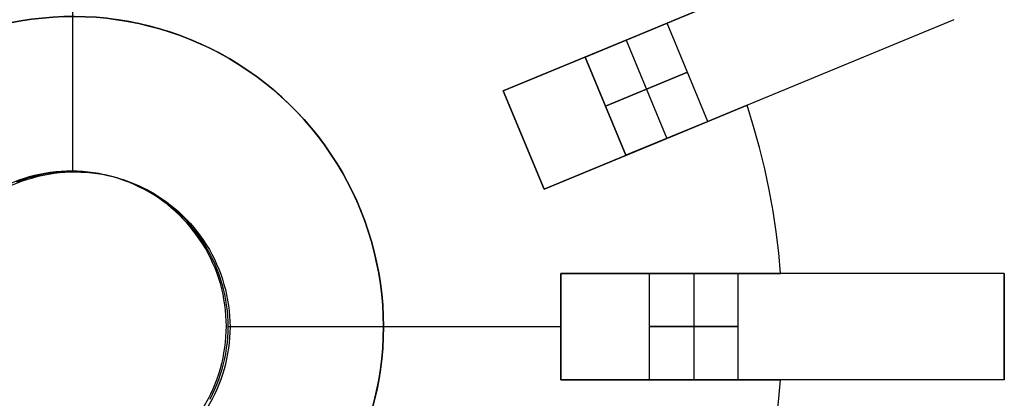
# Model space of a CAD drawing. Header units: millimetres. Extents: x 625 to 835, y -1439 to -1229.
# Tile 7 of 9: x 724 to 835, y -1343 to -1300. Entities that reach past the tile are written whole.
import ezdxf

# ---------------------------------------------------------------- set-up
doc = ezdxf.new("R2010")
doc.units = ezdxf.units.MM

msp = doc.modelspace()

# ---------------------------------------------------------------- linework, layer by layer
for points in [[(730, -1316.92), (730, -1279.42)], [(730, -1316.92), (730, -1279.42)], [(824.71, -1288.7), (778.52, -1307.83)], [(801.41, -1298.35), (792.38, -1302.09)], [(792.38, -1302.09), (801.41, -1298.35)], [(801.41, -1298.35), (792.38, -1302.09)], [(792.38, -1302.09), (801.41, -1298.35)], [(725.46, -1299.72), (724.25, -1299.9), (723.06, -1300.12)], [(763.97, -1342.85), (764.24, -1341.66), (764.47, -1340.47), (764.66, -1339.27), (764.81, -1338.06), (764.92, -1336.85), (764.98, -1335.64), (765, -1334.42), (764.98, -1333.21), (764.92, -1332), (764.81, -1330.79), (764.66, -1329.58), (764.47, -1328.38), (764.24, -1327.19), (763.97, -1326), (763.66, -1324.83), (763.31, -1323.67), (762.91, -1322.52), (762.48, -1321.38), (762.01, -1320.26), (761.5, -1319.16), (760.95, -1318.08), (760.36, -1317.01), (759.74, -1315.97), (759.08, -1314.95), (758.39, -1313.95), (757.66, -1312.98), (756.9, -1312.03), (756.1, -1311.11), (755.28, -1310.22), (754.42, -1309.36), (753.54, -1308.52), (752.63, -1307.72), (751.69, -1306.95), (750.72, -1306.22), (749.73, -1305.51), (748.71, -1304.85), (747.68, -1304.21), (746.62, -1303.62), (745.54, -1303.06), (744.44, -1302.54), (743.32, -1302.06), (742.19, -1301.62), (741.05, -1301.21), (739.89, -1300.85), (738.72, -1300.53), (737.53, -1300.24), (736.34, -1300), (735.14, -1299.8), (733.94, -1299.65)], [(829.3, -1299.79), (783.11, -1318.92)], [(796.99, -1300.18), (787.76, -1304.01)], [(787.76, -1304.01), (796.99, -1300.18)], [(801.59, -1311.27), (796.99, -1300.18)], [(801.59, -1311.27), (796.99, -1300.18)], [(792.38, -1302.09), (778.52, -1307.83)], [(778.52, -1307.83), (792.38, -1302.09)], [(792.38, -1302.09), (778.52, -1307.83)], [(778.52, -1307.83), (792.38, -1302.09)], [(792.38, -1302.09), (796.97, -1313.18)], [(792.38, -1302.09), (796.97, -1313.18)], [(792.35, -1315.09), (787.76, -1304.01)], [(792.35, -1315.09), (787.76, -1304.01)], [(787.76, -1304.01), (792.35, -1315.09)], [(799.29, -1305.72), (790.05, -1309.55)], [(790.05, -1309.55), (799.29, -1305.72)], [(778.52, -1307.83), (783.11, -1318.92)], [(783.11, -1318.92), (778.52, -1307.83)], [(783.11, -1318.92), (778.52, -1307.83)], [(783.11, -1318.92), (778.52, -1307.83)], [(778.52, -1307.83), (783.11, -1318.92)], [(778.52, -1307.83), (783.11, -1318.92)], [(796.97, -1313.18), (806, -1309.44)], [(806, -1309.44), (796.97, -1313.18)], [(796.97, -1313.18), (806, -1309.44)], [(806, -1309.44), (796.97, -1313.18)], [(809.77, -1328.42), (809.57, -1326.1), (809.28, -1323.75), (808.93, -1321.39), (808.5, -1319.01), (807.99, -1316.62), (807.41, -1314.23), (806.74, -1311.83), (806, -1309.44)], [(809.77, -1328.42), (809.57, -1326.1), (809.28, -1323.75), (808.93, -1321.39), (808.5, -1319.01), (807.99, -1316.62), (807.41, -1314.23), (806.74, -1311.83), (806, -1309.44)], [(809.77, -1328.42), (809.57, -1326.1), (809.28, -1323.75), (808.93, -1321.39), (808.5, -1319.01), (807.99, -1316.62), (807.41, -1314.23), (806.74, -1311.83), (806, -1309.44)], [(809.77, -1328.42), (809.57, -1326.1), (809.28, -1323.75), (808.93, -1321.39), (808.5, -1319.01), (807.99, -1316.62), (807.41, -1314.23), (806.74, -1311.83), (806, -1309.44)], [(809.77, -1328.42), (809.57, -1326.1), (809.28, -1323.75), (808.93, -1321.39), (808.5, -1319.01), (807.99, -1316.62), (807.41, -1314.23), (806.74, -1311.83), (806, -1309.44)], [(809.77, -1328.42), (809.57, -1326.1), (809.28, -1323.75), (808.93, -1321.39), (808.5, -1319.01), (807.99, -1316.62), (807.41, -1314.23), (806.74, -1311.83), (806, -1309.44)], [(792.35, -1315.09), (801.59, -1311.27)], [(801.59, -1311.27), (792.35, -1315.09)], [(783.11, -1318.92), (796.97, -1313.18)], [(796.97, -1313.18), (783.11, -1318.92)], [(783.11, -1318.92), (796.97, -1313.18)], [(796.97, -1313.18), (783.11, -1318.92)], [(745.47, -1342.6), (745.75, -1342.06), (746, -1341.5), (746.24, -1340.95), (746.46, -1340.38), (746.65, -1339.8), (746.83, -1339.22), (746.99, -1338.63), (747.12, -1338.04), (747.24, -1337.45), (747.33, -1336.85), (747.41, -1336.24), (747.46, -1335.64), (747.49, -1335.03), (747.5, -1334.42), (747.49, -1333.82), (747.46, -1333.21), (747.41, -1332.6), (747.33, -1332), (747.24, -1331.4), (747.12, -1330.81), (746.99, -1330.21), (746.83, -1329.63), (746.65, -1329.05), (746.46, -1328.47), (746.24, -1327.9), (746, -1327.34), (745.75, -1326.79), (745.47, -1326.25), (745.18, -1325.72), (744.87, -1325.2), (744.54, -1324.69), (744.19, -1324.19), (743.83, -1323.7), (743.45, -1323.23), (743.05, -1322.77), (742.64, -1322.32), (742.21, -1321.89), (741.77, -1321.47), (741.31, -1321.07), (740.84, -1320.69), (740.36, -1320.32), (739.86, -1319.97), (739.36, -1319.64), (738.84, -1319.32), (738.31, -1319.02), (737.77, -1318.74), (737.22, -1318.48), (736.66, -1318.24), (736.1, -1318.02), (735.52, -1317.82), (734.94, -1317.64), (734.36, -1317.48), (733.77, -1317.33), (733.17, -1317.21), (732.57, -1317.11), (731.97, -1317.04), (731.37, -1316.98), (730.76, -1316.94), (730.15, -1316.92), (729.54, -1316.93), (728.94, -1316.96), (728.33, -1317), (727.73, -1317.07), (727.13, -1317.16), (726.53, -1317.27), (725.94, -1317.4), (725.35, -1317.55), (724.77, -1317.73), (724.19, -1317.92), (723.62, -1318.13)], [(785, -1328.42), (785, -1340.42)], [(785, -1340.42), (785, -1328.42)], [(785, -1340.42), (785, -1328.42)], [(785, -1340.42), (785, -1328.42)], [(800, -1328.42), (785, -1328.42)], [(785, -1328.42), (800, -1328.42)], [(800, -1328.42), (785, -1328.42)], [(785, -1328.42), (800, -1328.42)], [(785, -1328.42), (785, -1340.42)], [(835, -1328.42), (785, -1328.42)], [(805, -1328.42), (795, -1328.42)], [(795, -1328.42), (805, -1328.42)], [(795, -1340.42), (795, -1328.42)], [(795, -1340.42), (795, -1328.42)], [(809.77, -1328.42), (800, -1328.42)], [(800, -1328.42), (809.77, -1328.42)], [(809.77, -1328.42), (800, -1328.42)], [(800, -1328.42), (809.77, -1328.42)], [(800, -1328.42), (800, -1340.42)], [(800, -1328.42), (800, -1340.42)], [(805, -1340.42), (805, -1328.42)], [(805, -1340.42), (805, -1328.42)], [(835, -1340.42), (835, -1328.42)], [(835, -1340.42), (835, -1328.42)], [(835, -1328.42), (835, -1340.42)], [(747.5, -1334.42), (785, -1334.42)], [(747.5, -1334.42), (785, -1334.42)], [(765, -1334.42), (785, -1334.42)], [(765, -1334.42), (785, -1334.42)], [(805, -1334.42), (795, -1334.42)], [(795, -1334.42), (805, -1334.42)], [(785, -1340.42), (800, -1340.42)], [(800, -1340.42), (785, -1340.42)], [(785, -1340.42), (800, -1340.42)], [(800, -1340.42), (785, -1340.42)], [(835, -1340.42), (785, -1340.42)], [(795, -1340.42), (805, -1340.42)], [(805, -1340.42), (795, -1340.42)], [(800, -1340.42), (809.77, -1340.42)], [(809.77, -1340.42), (800, -1340.42)], [(800, -1340.42), (809.77, -1340.42)], [(809.77, -1340.42), (800, -1340.42)], [(806, -1359.41), (806.7, -1357.18), (807.33, -1354.9), (807.91, -1352.58), (808.42, -1350.22), (808.87, -1347.82), (809.24, -1345.39), (809.55, -1342.92), (809.77, -1340.42)], [(806, -1359.41), (806.7, -1357.18), (807.33, -1354.9), (807.91, -1352.58), (808.42, -1350.22), (808.87, -1347.82), (809.24, -1345.39), (809.55, -1342.92), (809.77, -1340.42)], [(806, -1359.41), (806.7, -1357.18), (807.33, -1354.9), (807.91, -1352.58), (808.42, -1350.22), (808.87, -1347.82), (809.24, -1345.39), (809.55, -1342.92), (809.77, -1340.42)], [(806, -1359.41), (806.7, -1357.18), (807.33, -1354.9), (807.91, -1352.58), (808.42, -1350.22), (808.87, -1347.82), (809.24, -1345.39), (809.55, -1342.92), (809.77, -1340.42)], [(806, -1359.41), (806.7, -1357.18), (807.33, -1354.9), (807.91, -1352.58), (808.42, -1350.22), (808.87, -1347.82), (809.24, -1345.39), (809.55, -1342.92), (809.77, -1340.42)], [(806, -1359.41), (806.7, -1357.18), (807.33, -1354.9), (807.91, -1352.58), (808.42, -1350.22), (808.87, -1347.82), (809.24, -1345.39), (809.55, -1342.92), (809.77, -1340.42)]]:
    msp.add_lwpolyline(points)
at = {"extrusion": (-0.382683, 0.92388, -1.85639e-14)}
msp.add_lwpolyline([(-268.77, 704), (-268.75, 705.02), (-268.7, 706.05), (-268.61, 707.07), (-268.49, 708.08), (-268.33, 709.1), (-268.14, 710.1), (-267.92, 711.1), (-267.66, 712.09), (-267.36, 713.08), (-267.04, 714.05), (-266.68, 715.01), (-266.29, 715.95), (-265.86, 716.88), (-265.41, 717.8), (-264.92, 718.7), (-264.4, 719.59), (-263.86, 720.45), (-263.28, 721.3), (-262.67, 722.13), (-262.04, 722.93), (-261.38, 723.72), (-260.7, 724.48), (-259.98, 725.21), (-259.25, 725.93), (-258.49, 726.61), (-257.7, 727.27), (-256.9, 727.9), (-256.07, 728.51), (-255.22, 729.09), (-254.36, 729.63), (-253.47, 730.15), (-252.57, 730.64), (-251.65, 731.09), (-250.72, 731.52), (-249.78, 731.91), (-248.82, 732.27), (-247.85, 732.59), (-246.86, 732.89), (-245.87, 733.15), (-244.87, 733.37), (-243.87, 733.56), (-242.86, 733.72), (-241.84, 733.84), (-240.82, 733.93), (-239.79, 733.98), (-238.77, 734)], dxfattribs=at)
at = {"extrusion": (-0.382683, 0.92388, -6.37207e-15)}
msp.add_lwpolyline([(-238.77, -10), (-239.79, -9.98), (-240.82, -9.93), (-241.84, -9.84), (-242.86, -9.72), (-243.87, -9.56), (-244.87, -9.37), (-245.87, -9.15), (-246.86, -8.89), (-247.85, -8.59), (-248.82, -8.27), (-249.78, -7.91), (-250.72, -7.52), (-251.65, -7.09), (-252.57, -6.64), (-253.47, -6.15), (-254.36, -5.63), (-255.22, -5.09), (-256.07, -4.51), (-256.9, -3.9), (-257.7, -3.27), (-258.49, -2.61), (-259.25, -1.93), (-259.98, -1.21), (-260.7, -0.48), (-261.38, 0.28), (-262.04, 1.07), (-262.67, 1.87), (-263.28, 2.7), (-263.86, 3.55), (-264.4, 4.41), (-264.92, 5.3), (-265.41, 6.2), (-265.86, 7.12), (-266.29, 8.05), (-266.68, 8.99), (-267.04, 9.95), (-267.36, 10.92), (-267.66, 11.91), (-267.92, 12.9), (-268.14, 13.9), (-268.33, 14.9), (-268.49, 15.92), (-268.61, 16.93), (-268.7, 17.95), (-268.75, 18.98), (-268.77, 20)], dxfattribs=at)
at = {"extrusion": (-0.382683, 0.92388, -4.15514e-15)}
msp.add_lwpolyline([(-268.77, 704), (-268.75, 705.02), (-268.7, 706.05), (-268.61, 707.07), (-268.49, 708.08), (-268.33, 709.1), (-268.14, 710.1), (-267.92, 711.1), (-267.66, 712.09), (-267.36, 713.08), (-267.04, 714.05), (-266.68, 715.01), (-266.29, 715.95), (-265.86, 716.88), (-265.41, 717.8), (-264.92, 718.7), (-264.4, 719.59), (-263.86, 720.45), (-263.28, 721.3), (-262.67, 722.13), (-262.04, 722.93), (-261.38, 723.72), (-260.7, 724.48), (-259.98, 725.21), (-259.25, 725.93), (-258.49, 726.61), (-257.7, 727.27), (-256.9, 727.9), (-256.07, 728.51), (-255.22, 729.09), (-254.36, 729.63), (-253.47, 730.15), (-252.57, 730.64), (-251.65, 731.09), (-250.72, 731.52), (-249.78, 731.91), (-248.82, 732.27), (-247.85, 732.59), (-246.86, 732.89), (-245.87, 733.15), (-244.87, 733.37), (-243.87, 733.56), (-242.86, 733.72), (-241.84, 733.84), (-240.82, 733.93), (-239.79, 733.98), (-238.77, 734)], dxfattribs=at)
at = {"extrusion": (-0.382683, 0.92388, 2.08804e-15)}
msp.add_lwpolyline([(-238.77, -10), (-239.79, -9.98), (-240.82, -9.93), (-241.84, -9.84), (-242.86, -9.72), (-243.87, -9.56), (-244.87, -9.37), (-245.87, -9.15), (-246.86, -8.89), (-247.85, -8.59), (-248.82, -8.27), (-249.78, -7.91), (-250.72, -7.52), (-251.65, -7.09), (-252.57, -6.64), (-253.47, -6.15), (-254.36, -5.63), (-255.22, -5.09), (-256.07, -4.51), (-256.9, -3.9), (-257.7, -3.27), (-258.49, -2.61), (-259.25, -1.93), (-259.98, -1.21), (-260.7, -0.48), (-261.38, 0.28), (-262.04, 1.07), (-262.67, 1.87), (-263.28, 2.7), (-263.86, 3.55), (-264.4, 4.41), (-264.92, 5.3), (-265.41, 6.2), (-265.86, 7.12), (-266.29, 8.05), (-266.68, 8.99), (-267.04, 9.95), (-267.36, 10.92), (-267.66, 11.91), (-267.92, 12.9), (-268.14, 13.9), (-268.33, 14.9), (-268.49, 15.92), (-268.61, 16.93), (-268.7, 17.95), (-268.75, 18.98), (-268.77, 20)], dxfattribs=at)
at = {"extrusion": (0.000142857, -2.84161e-05, 1)}
for points in [[(765, -1334.42), (764.98, -1333.21), (764.92, -1331.99), (764.81, -1330.78), (764.66, -1329.57), (764.47, -1328.37), (764.24, -1327.17), (763.97, -1325.98), (763.65, -1324.81), (763.3, -1323.64), (762.9, -1322.49), (762.47, -1321.35), (761.99, -1320.23), (761.48, -1319.13), (760.93, -1318.04), (760.34, -1316.97), (759.71, -1315.93), (759.05, -1314.91), (758.36, -1313.91), (757.63, -1312.93), (756.86, -1311.99), (756.06, -1311.06), (755.24, -1310.17), (754.38, -1309.31), (753.49, -1308.48), (752.57, -1307.67), (751.63, -1306.91), (750.66, -1306.17), (749.66, -1305.47), (748.64, -1304.8), (747.6, -1304.17), (746.54, -1303.58), (745.45, -1303.02), (744.35, -1302.5), (743.23, -1302.02), (742.1, -1301.58), (740.95, -1301.18), (739.78, -1300.82), (738.61, -1300.5), (737.42, -1300.22), (736.23, -1299.98), (735.03, -1299.79), (733.82, -1299.63), (732.61, -1299.52), (731.39, -1299.45), (730.17, -1299.42), (728.96, -1299.44), (727.74, -1299.5), (726.53, -1299.6), (725.32, -1299.74), (724.11, -1299.92), (722.92, -1300.15), (721.73, -1300.42), (720.55, -1300.72), (719.38, -1301.07), (718.23, -1301.46), (717.09, -1301.89), (715.97, -1302.36), (714.86, -1302.87), (713.77, -1303.41), (712.7, -1304), (711.65, -1304.62), (710.63, -1305.27), (709.63, -1305.97), (708.65, -1306.69), (707.7, -1307.45), (706.77, -1308.24), (705.87, -1309.07), (705.01, -1309.92), (704.17, -1310.81), (703.36, -1311.72), (702.59, -1312.66), (701.85, -1313.63), (701.14, -1314.62), (700.47, -1315.63), (699.84, -1316.67), (699.24, -1317.73), (698.67, -1318.81), (698.15, -1319.91), (697.66, -1321.03)], [(697.66, -1321.03), (697.22, -1322.16), (696.81, -1323.3), (696.45, -1324.46), (696.12, -1325.63), (695.84, -1326.8), (695.6, -1327.99), (695.39, -1329.19), (695.23, -1330.39), (695.11, -1331.6), (695.04, -1332.81), (695, -1334.02), (695.01, -1335.23), (695.06, -1336.44), (695.15, -1337.65), (695.28, -1338.86), (695.46, -1340.06), (695.67, -1341.25), (695.93, -1342.44), (696.23, -1343.61), (696.57, -1344.78), (696.95, -1345.93), (697.36, -1347.07), (697.82, -1348.19), (698.32, -1349.3), (698.85, -1350.39), (699.42, -1351.46), (700.03, -1352.5), (700.68, -1353.53), (701.36, -1354.54), (702.07, -1355.52), (702.82, -1356.47), (703.6, -1357.4), (704.41, -1358.3), (705.25, -1359.17), (706.12, -1360.02), (707.02, -1360.83), (707.95, -1361.61), (708.91, -1362.35), (709.89, -1363.07), (710.89, -1363.75), (711.92, -1364.39), (712.97, -1365), (714.04, -1365.57), (715.13, -1366.11), (716.23, -1366.6), (717.36, -1367.06), (718.49, -1367.48), (719.65, -1367.86), (720.81, -1368.2), (721.99, -1368.49), (723.17, -1368.75), (724.37, -1368.97), (725.57, -1369.14), (726.77, -1369.27), (727.98, -1369.37), (729.19, -1369.41), (730.4, -1369.42), (731.62, -1369.39), (732.83, -1369.31), (734.03, -1369.19), (735.24, -1369.03), (736.43, -1368.83), (737.62, -1368.58), (738.8, -1368.3), (739.97, -1367.97), (741.12, -1367.61), (742.27, -1367.2), (743.39, -1366.76), (744.51, -1366.28), (745.6, -1365.75), (746.68, -1365.2), (747.73, -1364.6), (748.77, -1363.97), (749.78, -1363.3), (750.77, -1362.6), (751.73, -1361.86), (752.67, -1361.09), (753.58, -1360.29), (754.46, -1359.46), (755.31, -1358.59), (756.14, -1357.7), (756.93, -1356.78), (757.69, -1355.84), (758.41, -1354.87), (759.1, -1353.87), (759.76, -1352.85), (760.38, -1351.81), (760.96, -1350.74), (761.51, -1349.66), (762.02, -1348.56), (762.49, -1347.44), (762.92, -1346.31), (763.31, -1345.16), (763.66, -1344), (763.98, -1342.83), (764.25, -1341.65), (764.48, -1340.46), (764.66, -1339.26), (764.81, -1338.06), (764.92, -1336.85), (764.98, -1335.64), (765, -1334.42)]]:
    msp.add_lwpolyline(points, dxfattribs=at)
at = {"extrusion": (-0.000142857, 2.84161e-05, 1)}
for points in [[(697.67, -1321.03), (698.15, -1319.91), (698.68, -1318.81), (699.24, -1317.73), (699.84, -1316.67), (700.47, -1315.64), (701.14, -1314.62), (701.85, -1313.63), (702.59, -1312.66), (703.36, -1311.72), (704.17, -1310.81), (705.01, -1309.92), (705.88, -1309.07), (706.77, -1308.24), (707.7, -1307.45), (708.65, -1306.69), (709.63, -1305.97), (710.63, -1305.27), (711.65, -1304.62), (712.7, -1304), (713.77, -1303.41), (714.86, -1302.87), (715.97, -1302.36), (717.09, -1301.89), (718.23, -1301.46), (719.38, -1301.07), (720.55, -1300.72), (721.73, -1300.42), (722.92, -1300.15), (724.11, -1299.92), (725.32, -1299.74), (726.53, -1299.6), (727.74, -1299.5), (728.96, -1299.44), (730.18, -1299.42), (731.39, -1299.45), (732.61, -1299.52), (733.82, -1299.63), (735.03, -1299.79), (736.23, -1299.98), (737.43, -1300.22), (738.61, -1300.5), (739.79, -1300.82), (740.95, -1301.18), (742.1, -1301.58), (743.23, -1302.02), (744.35, -1302.5), (745.46, -1303.02), (746.54, -1303.58), (747.6, -1304.17), (748.64, -1304.8), (749.66, -1305.47), (750.66, -1306.17), (751.63, -1306.91), (752.57, -1307.67), (753.49, -1308.48), (754.38, -1309.31), (755.24, -1310.17), (756.07, -1311.07), (756.86, -1311.99), (757.63, -1312.93), (758.36, -1313.91), (759.05, -1314.91), (759.72, -1315.93), (760.34, -1316.97), (760.93, -1318.04), (761.48, -1319.13), (761.99, -1320.23), (762.47, -1321.35), (762.9, -1322.49), (763.3, -1323.64), (763.65, -1324.81), (763.97, -1325.98), (764.24, -1327.17), (764.47, -1328.37), (764.66, -1329.57), (764.81, -1330.78), (764.92, -1331.99), (764.98, -1333.21), (765, -1334.42)], [(765, -1334.42), (764.98, -1335.64), (764.92, -1336.85), (764.81, -1338.06), (764.67, -1339.26), (764.48, -1340.46), (764.25, -1341.65), (763.98, -1342.83), (763.67, -1344), (763.31, -1345.16), (762.92, -1346.31), (762.49, -1347.44), (762.02, -1348.56), (761.51, -1349.66), (760.96, -1350.74), (760.38, -1351.81), (759.76, -1352.85), (759.1, -1353.87), (758.41, -1354.87), (757.69, -1355.84), (756.93, -1356.78), (756.14, -1357.7), (755.32, -1358.59), (754.46, -1359.46), (753.58, -1360.29), (752.67, -1361.09), (751.73, -1361.86), (750.77, -1362.6), (749.78, -1363.3), (748.77, -1363.97), (747.73, -1364.6), (746.68, -1365.2), (745.6, -1365.75), (744.51, -1366.28), (743.4, -1366.76), (742.27, -1367.2), (741.12, -1367.61), (739.97, -1367.98), (738.8, -1368.3), (737.62, -1368.58), (736.43, -1368.83), (735.24, -1369.03), (734.04, -1369.19), (732.83, -1369.31), (731.62, -1369.39), (730.41, -1369.42), (729.19, -1369.41), (727.98, -1369.37), (726.77, -1369.27), (725.57, -1369.14), (724.37, -1368.97), (723.17, -1368.75), (721.99, -1368.49), (720.81, -1368.2), (719.65, -1367.86), (718.5, -1367.48), (717.36, -1367.06), (716.24, -1366.6), (715.13, -1366.11), (714.04, -1365.57), (712.97, -1365), (711.92, -1364.39), (710.89, -1363.75), (709.89, -1363.07), (708.91, -1362.35), (707.95, -1361.61), (707.03, -1360.83), (706.13, -1360.02), (705.25, -1359.17), (704.41, -1358.3), (703.6, -1357.4), (702.82, -1356.47), (702.07, -1355.52), (701.36, -1354.54), (700.68, -1353.53), (700.03, -1352.5), (699.42, -1351.46), (698.85, -1350.39), (698.32, -1349.3), (697.82, -1348.19), (697.37, -1347.07), (696.95, -1345.93), (696.57, -1344.78), (696.23, -1343.61), (695.93, -1342.44), (695.67, -1341.25), (695.46, -1340.06), (695.28, -1338.86), (695.15, -1337.65), (695.06, -1336.44), (695.01, -1335.23), (695, -1334.02), (695.04, -1332.81), (695.12, -1331.6), (695.23, -1330.39), (695.4, -1329.19), (695.6, -1327.99), (695.84, -1326.81), (696.13, -1325.63), (696.45, -1324.46), (696.82, -1323.3), (697.22, -1322.16), (697.67, -1321.03)]]:
    msp.add_lwpolyline(points, dxfattribs=at)
at = {"extrusion": (-0.382683, 0.92388, 5.78214e-15)}
msp.add_lwpolyline([(-238.77, 734), (-239.79, 733.98), (-240.82, 733.93), (-241.84, 733.84), (-242.86, 733.72), (-243.87, 733.56), (-244.87, 733.37), (-245.87, 733.15), (-246.86, 732.89), (-247.85, 732.59), (-248.82, 732.27), (-249.78, 731.91), (-250.72, 731.52), (-251.65, 731.09), (-252.57, 730.64), (-253.47, 730.15), (-254.36, 729.63), (-255.22, 729.09), (-256.07, 728.51), (-256.9, 727.9), (-257.7, 727.27), (-258.49, 726.61), (-259.25, 725.93), (-259.98, 725.21), (-260.7, 724.48), (-261.38, 723.72), (-262.04, 722.93), (-262.67, 722.13), (-263.28, 721.3), (-263.86, 720.45), (-264.4, 719.59), (-264.92, 718.7), (-265.41, 717.8), (-265.86, 716.88), (-266.29, 715.95), (-266.68, 715.01), (-267.04, 714.05), (-267.36, 713.08), (-267.66, 712.09), (-267.92, 711.1), (-268.14, 710.1), (-268.33, 709.1), (-268.49, 708.08), (-268.61, 707.07), (-268.7, 706.05), (-268.75, 705.02), (-268.77, 704)], dxfattribs=at)
at = {"extrusion": (-0.382683, 0.92388, 7.03293e-15)}
msp.add_lwpolyline([(-268.77, 20), (-268.75, 18.98), (-268.7, 17.95), (-268.61, 16.93), (-268.49, 15.92), (-268.33, 14.9), (-268.14, 13.9), (-267.92, 12.9), (-267.66, 11.91), (-267.36, 10.92), (-267.04, 9.95), (-266.68, 8.99), (-266.29, 8.05), (-265.86, 7.12), (-265.41, 6.2), (-264.92, 5.3), (-264.4, 4.41), (-263.86, 3.55), (-263.28, 2.7), (-262.67, 1.87), (-262.04, 1.07), (-261.38, 0.28), (-260.7, -0.48), (-259.98, -1.21), (-259.25, -1.93), (-258.49, -2.61), (-257.7, -3.27), (-256.9, -3.9), (-256.07, -4.51), (-255.22, -5.09), (-254.36, -5.63), (-253.47, -6.15), (-252.57, -6.64), (-251.65, -7.09), (-250.72, -7.52), (-249.78, -7.91), (-248.82, -8.27), (-247.85, -8.59), (-246.86, -8.89), (-245.87, -9.15), (-244.87, -9.37), (-243.87, -9.56), (-242.86, -9.72), (-241.84, -9.84), (-240.82, -9.93), (-239.79, -9.98), (-238.77, -10)], dxfattribs=at)
at = {"extrusion": (-0.382683, 0.92388, -1.97864e-14)}
msp.add_lwpolyline([(-228.77, 734), (-228.43, 733.99), (-228.09, 733.98), (-227.75, 733.95), (-227.41, 733.91), (-227.07, 733.85), (-226.74, 733.79), (-226.4, 733.72), (-226.07, 733.63), (-225.74, 733.53), (-225.42, 733.42), (-225.1, 733.3), (-224.79, 733.17), (-224.48, 733.03), (-224.17, 732.88), (-223.87, 732.72), (-223.57, 732.54), (-223.29, 732.36), (-223, 732.17), (-222.73, 731.97), (-222.46, 731.76), (-222.2, 731.54), (-221.94, 731.31), (-221.7, 731.07), (-221.46, 730.83), (-221.23, 730.57), (-221.01, 730.31), (-220.8, 730.04), (-220.6, 729.77), (-220.41, 729.48), (-220.23, 729.2), (-220.05, 728.9), (-219.89, 728.6), (-219.74, 728.29), (-219.6, 727.98), (-219.47, 727.67), (-219.35, 727.35), (-219.24, 727.03), (-219.14, 726.7), (-219.05, 726.37), (-218.98, 726.03), (-218.92, 725.7), (-218.86, 725.36), (-218.82, 725.02), (-218.79, 724.68), (-218.78, 724.34), (-218.77, 724)], dxfattribs=at)
at = {"extrusion": (-0.382683, 0.92388, 2.7166e-14)}
msp.add_lwpolyline([(-218.77, 0), (-218.78, -0.34), (-218.79, -0.68), (-218.82, -1.02), (-218.86, -1.36), (-218.92, -1.7), (-218.98, -2.03), (-219.05, -2.37), (-219.14, -2.7), (-219.24, -3.03), (-219.35, -3.35), (-219.47, -3.67), (-219.6, -3.98), (-219.74, -4.29), (-219.89, -4.6), (-220.05, -4.9), (-220.23, -5.2), (-220.41, -5.48), (-220.6, -5.77), (-220.8, -6.04), (-221.01, -6.31), (-221.23, -6.57), (-221.46, -6.83), (-221.7, -7.07), (-221.94, -7.31), (-222.2, -7.54), (-222.46, -7.76), (-222.73, -7.97), (-223, -8.17), (-223.29, -8.36), (-223.57, -8.54), (-223.87, -8.72), (-224.17, -8.88), (-224.48, -9.03), (-224.79, -9.17), (-225.1, -9.3), (-225.42, -9.42), (-225.74, -9.53), (-226.07, -9.63), (-226.4, -9.72), (-226.74, -9.79), (-227.07, -9.85), (-227.41, -9.91), (-227.75, -9.95), (-228.09, -9.98), (-228.43, -9.99), (-228.77, -10)], dxfattribs=at)
at = {"extrusion": (1, 0, 0)}
for points in [[(-1307.83, 712), (-1307.83, 12)], [(-1309.44, 0), (-1309.44, 12)], [(-1309.44, 712), (-1309.44, 724)], [(-1309.35, 733.58), (-1309.35, -9.58)], [(-1313.38, 712), (-1313.38, 12)], [(-1316.92, 711.99), (-1316.92, 724.01)], [(-1318.92, 12), (-1318.92, 712)], [(-1328.42, 712), (-1328.42, 12)], [(-1328.42, 0), (-1328.42, 12)], [(-1328.42, 712), (-1328.42, 724)], [(-1328.42, 733.58), (-1328.42, -9.58)], [(-1328.42, 20), (-1328.42, 704)], [(-1334.42, 711.99), (-1334.42, 724.01)], [(-1334.42, -0.01), (-1334.42, 12.01)], [(-1334.42, 712), (-1334.42, 12)], [(-1334.42, 20), (-1334.42, 704)], [(-1340.42, 12), (-1340.42, 712)], [(-1340.42, 0), (-1340.42, 12)], [(-1340.42, 712), (-1340.42, 724)], [(-1340.42, 733.58), (-1340.42, -9.58)], [(-1340.42, 704), (-1340.42, 20)]]:
    msp.add_lwpolyline(points, dxfattribs=at)
at = {"extrusion": (-0.382683, 0.92388, -1.97723e-14)}
msp.add_lwpolyline([(-228.77, 734), (-228.43, 733.99), (-228.09, 733.98), (-227.75, 733.95), (-227.41, 733.91), (-227.07, 733.85), (-226.74, 733.79), (-226.4, 733.72), (-226.07, 733.63), (-225.74, 733.53), (-225.42, 733.42), (-225.1, 733.3), (-224.79, 733.17), (-224.48, 733.03), (-224.17, 732.88), (-223.87, 732.72), (-223.57, 732.54), (-223.29, 732.36), (-223, 732.17), (-222.73, 731.97), (-222.46, 731.76), (-222.2, 731.54), (-221.94, 731.31), (-221.7, 731.07), (-221.46, 730.83), (-221.23, 730.57), (-221.01, 730.31), (-220.8, 730.04), (-220.6, 729.77), (-220.41, 729.48), (-220.23, 729.2), (-220.05, 728.9), (-219.89, 728.6), (-219.74, 728.29), (-219.6, 727.98), (-219.47, 727.67), (-219.35, 727.35), (-219.24, 727.03), (-219.14, 726.7), (-219.05, 726.37), (-218.98, 726.03), (-218.92, 725.7), (-218.86, 725.36), (-218.82, 725.02), (-218.79, 724.68), (-218.78, 724.34), (-218.77, 724)], dxfattribs=at)
at = {"extrusion": (-0.382683, 0.92388, 7.98162e-15)}
msp.add_lwpolyline([(-218.77, 0), (-218.78, -0.34), (-218.79, -0.68), (-218.82, -1.02), (-218.86, -1.36), (-218.92, -1.7), (-218.98, -2.03), (-219.05, -2.37), (-219.14, -2.7), (-219.24, -3.03), (-219.35, -3.35), (-219.47, -3.67), (-219.6, -3.98), (-219.74, -4.29), (-219.89, -4.6), (-220.05, -4.9), (-220.23, -5.2), (-220.41, -5.48), (-220.6, -5.77), (-220.8, -6.04), (-221.01, -6.31), (-221.23, -6.57), (-221.46, -6.83), (-221.7, -7.07), (-221.94, -7.31), (-222.2, -7.54), (-222.46, -7.76), (-222.73, -7.97), (-223, -8.17), (-223.29, -8.36), (-223.57, -8.54), (-223.87, -8.72), (-224.17, -8.88), (-224.48, -9.03), (-224.79, -9.17), (-225.1, -9.3), (-225.42, -9.42), (-225.74, -9.53), (-226.07, -9.63), (-226.4, -9.72), (-226.74, -9.79), (-227.07, -9.85), (-227.41, -9.91), (-227.75, -9.95), (-228.09, -9.98), (-228.43, -9.99), (-228.77, -10)], dxfattribs=at)
at = {"extrusion": (-0.382683, 0.92388, 2.78591e-14)}
msp.add_lwpolyline([(-218.77, 724), (-218.78, 724.34), (-218.79, 724.68), (-218.82, 725.02), (-218.86, 725.36), (-218.92, 725.7), (-218.98, 726.03), (-219.05, 726.37), (-219.14, 726.7), (-219.24, 727.03), (-219.35, 727.35), (-219.47, 727.67), (-219.6, 727.98), (-219.74, 728.29), (-219.89, 728.6), (-220.05, 728.9), (-220.23, 729.2), (-220.41, 729.48), (-220.6, 729.77), (-220.8, 730.04), (-221.01, 730.31), (-221.23, 730.57), (-221.46, 730.83), (-221.7, 731.07), (-221.94, 731.31), (-222.2, 731.54), (-222.46, 731.76), (-222.73, 731.97), (-223, 732.17), (-223.29, 732.36), (-223.57, 732.54), (-223.87, 732.72), (-224.17, 732.88), (-224.48, 733.03), (-224.79, 733.17), (-225.1, 733.3), (-225.42, 733.42), (-225.74, 733.53), (-226.07, 733.63), (-226.4, 733.72), (-226.74, 733.79), (-227.07, 733.85), (-227.41, 733.91), (-227.75, 733.95), (-228.09, 733.98), (-228.43, 733.99), (-228.77, 734)], dxfattribs=at)
at = {"extrusion": (-0.382683, 0.92388, 2.71978e-14)}
msp.add_lwpolyline([(-218.77, 0), (-218.78, -0.34), (-218.79, -0.68), (-218.82, -1.02), (-218.86, -1.36), (-218.92, -1.7), (-218.98, -2.03), (-219.05, -2.37), (-219.14, -2.7), (-219.24, -3.03), (-219.35, -3.35), (-219.47, -3.67), (-219.6, -3.98), (-219.74, -4.29), (-219.89, -4.6), (-220.05, -4.9), (-220.23, -5.2), (-220.41, -5.48), (-220.6, -5.77), (-220.8, -6.04), (-221.01, -6.31), (-221.23, -6.57), (-221.46, -6.83), (-221.7, -7.07), (-221.94, -7.31), (-222.2, -7.54), (-222.46, -7.76), (-222.73, -7.97), (-223, -8.17), (-223.29, -8.36), (-223.57, -8.54), (-223.87, -8.72), (-224.17, -8.88), (-224.48, -9.03), (-224.79, -9.17), (-225.1, -9.3), (-225.42, -9.42), (-225.74, -9.53), (-226.07, -9.63), (-226.4, -9.72), (-226.74, -9.79), (-227.07, -9.85), (-227.41, -9.91), (-227.75, -9.95), (-228.09, -9.98), (-228.43, -9.99), (-228.77, -10)], dxfattribs=at)
at = {"extrusion": (0.000285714, -5.68321e-05, 1)}
for points in [[(747.3, -1334.38), (747.29, -1333.77), (747.25, -1333.17), (747.2, -1332.56), (747.13, -1331.96), (747.03, -1331.35), (746.92, -1330.76), (746.78, -1330.16), (746.62, -1329.57), (746.45, -1328.99), (746.25, -1328.42), (746.03, -1327.85), (745.79, -1327.29), (745.54, -1326.73), (745.26, -1326.19), (744.97, -1325.66), (744.65, -1325.14), (744.32, -1324.62), (743.97, -1324.13), (743.61, -1323.64), (743.23, -1323.16), (742.83, -1322.7), (742.41, -1322.26), (741.99, -1321.83), (741.54, -1321.41), (741.08, -1321.01), (740.61, -1320.62), (740.12, -1320.26), (739.63, -1319.91), (739.12, -1319.57), (738.6, -1319.26), (738.07, -1318.96), (737.52, -1318.68), (736.97, -1318.42), (736.41, -1318.18), (735.85, -1317.96), (735.27, -1317.76), (734.69, -1317.58), (734.1, -1317.42), (733.51, -1317.28), (732.91, -1317.16), (732.31, -1317.06), (731.71, -1316.99), (731.1, -1316.93), (730.49, -1316.9), (729.88, -1316.88), (729.27, -1316.89), (728.67, -1316.92), (728.06, -1316.97), (727.45, -1317.04), (726.85, -1317.13), (726.25, -1317.25), (725.66, -1317.38), (725.07, -1317.53), (724.49, -1317.71), (723.91, -1317.9), (723.34, -1318.12), (722.78, -1318.35), (722.23, -1318.61), (721.68, -1318.88), (721.15, -1319.17), (720.62, -1319.48), (720.11, -1319.81), (719.61, -1320.15), (719.12, -1320.52), (718.64, -1320.9), (718.18, -1321.29), (717.73, -1321.71), (717.3, -1322.13), (716.88, -1322.57), (716.48, -1323.03), (716.09, -1323.5), (715.72, -1323.98), (715.37, -1324.48), (715.03, -1324.99), (714.71, -1325.51), (714.41, -1326.04), (714.13, -1326.58), (713.87, -1327.13), (713.63, -1327.69)], [(713.63, -1327.69), (713.41, -1328.25), (713.2, -1328.82), (713.02, -1329.4), (712.86, -1329.98), (712.72, -1330.57), (712.59, -1331.17), (712.49, -1331.77), (712.41, -1332.37), (712.35, -1332.97), (712.32, -1333.58), (712.3, -1334.18), (712.3, -1334.79), (712.33, -1335.39), (712.37, -1336), (712.44, -1336.6), (712.52, -1337.2), (712.63, -1337.8), (712.76, -1338.39), (712.91, -1338.98), (713.08, -1339.56), (713.27, -1340.14), (713.48, -1340.71), (713.71, -1341.27), (713.96, -1341.82), (714.22, -1342.36), (714.51, -1342.9), (714.81, -1343.42), (715.13, -1343.94), (715.47, -1344.44), (715.83, -1344.93), (716.2, -1345.41), (716.6, -1345.87), (717, -1346.32), (717.42, -1346.76), (717.86, -1347.18), (718.31, -1347.58), (718.77, -1347.98), (719.25, -1348.35), (719.74, -1348.71), (720.24, -1349.05), (720.76, -1349.37), (721.28, -1349.67), (721.82, -1349.96), (722.36, -1350.22), (722.91, -1350.47), (723.47, -1350.7), (724.04, -1350.91), (724.62, -1351.1), (725.2, -1351.27), (725.79, -1351.42), (726.38, -1351.55), (726.98, -1351.66), (727.58, -1351.74), (728.18, -1351.81), (728.79, -1351.85), (729.39, -1351.88), (730, -1351.88), (730.6, -1351.86), (731.21, -1351.83), (731.81, -1351.77), (732.41, -1351.69), (733.01, -1351.59), (733.61, -1351.46), (734.2, -1351.32), (734.78, -1351.16), (735.36, -1350.98), (735.93, -1350.77), (736.49, -1350.55), (737.05, -1350.31), (737.6, -1350.05), (738.13, -1349.77), (738.66, -1349.47), (739.18, -1349.15), (739.69, -1348.82), (740.18, -1348.47), (740.66, -1348.1), (741.13, -1347.72), (741.59, -1347.32), (742.03, -1346.9), (742.45, -1346.47), (742.86, -1346.02), (743.26, -1345.56), (743.64, -1345.09), (744, -1344.6), (744.35, -1344.11), (744.68, -1343.6), (744.99, -1343.08), (745.28, -1342.54), (745.55, -1342), (745.81, -1341.45), (746.04, -1340.89), (746.26, -1340.33), (746.45, -1339.75), (746.63, -1339.17), (746.78, -1338.59), (746.92, -1338), (747.03, -1337.4), (747.13, -1336.8), (747.2, -1336.2), (747.25, -1335.6), (747.29, -1334.99), (747.3, -1334.38)]]:
    msp.add_lwpolyline(points, dxfattribs=at)
at = {"extrusion": (-0.000285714, 5.68321e-05, 1)}
for points in [[(714.04, -1327.77), (714.28, -1327.21), (714.54, -1326.66), (714.82, -1326.12), (715.12, -1325.59), (715.44, -1325.07), (715.78, -1324.56), (716.13, -1324.07), (716.5, -1323.58), (716.89, -1323.11), (717.29, -1322.66), (717.71, -1322.21), (718.14, -1321.79), (718.59, -1321.37), (719.05, -1320.98), (719.53, -1320.6), (720.02, -1320.24), (720.52, -1319.89), (721.03, -1319.56), (721.56, -1319.25), (722.09, -1318.96), (722.64, -1318.69), (723.19, -1318.43), (723.75, -1318.2), (724.32, -1317.98), (724.9, -1317.79), (725.48, -1317.62), (726.07, -1317.46), (726.66, -1317.33), (727.26, -1317.21), (727.87, -1317.12), (728.47, -1317.05), (729.08, -1317), (729.68, -1316.97), (730.29, -1316.97), (730.9, -1316.98), (731.51, -1317.01), (732.12, -1317.07), (732.72, -1317.15), (733.32, -1317.24), (733.92, -1317.36), (734.51, -1317.5), (735.1, -1317.66), (735.68, -1317.84), (736.26, -1318.04), (736.82, -1318.26), (737.38, -1318.5), (737.93, -1318.76), (738.48, -1319.04), (739.01, -1319.34), (739.53, -1319.65), (740.04, -1319.99), (740.54, -1320.34), (741.02, -1320.71), (741.49, -1321.09), (741.95, -1321.49), (742.4, -1321.91), (742.82, -1322.34), (743.24, -1322.79), (743.64, -1323.25), (744.02, -1323.72), (744.39, -1324.21), (744.73, -1324.71), (745.06, -1325.22), (745.38, -1325.74), (745.67, -1326.27), (745.95, -1326.82), (746.2, -1327.37), (746.44, -1327.93), (746.66, -1328.5), (746.86, -1329.07), (747.03, -1329.66), (747.19, -1330.24), (747.33, -1330.84), (747.44, -1331.44), (747.54, -1332.04), (747.61, -1332.64), (747.66, -1333.25), (747.7, -1333.86), (747.71, -1334.47)], [(747.71, -1334.47), (747.7, -1335.07), (747.66, -1335.68), (747.61, -1336.28), (747.54, -1336.88), (747.44, -1337.48), (747.33, -1338.08), (747.19, -1338.67), (747.04, -1339.25), (746.86, -1339.83), (746.67, -1340.41), (746.45, -1340.97), (746.22, -1341.53), (745.96, -1342.08), (745.69, -1342.63), (745.4, -1343.16), (745.09, -1343.68), (744.76, -1344.19), (744.41, -1344.69), (744.05, -1345.17), (743.67, -1345.64), (743.27, -1346.1), (742.86, -1346.55), (742.44, -1346.98), (742, -1347.4), (741.54, -1347.8), (741.07, -1348.18), (740.59, -1348.55), (740.1, -1348.9), (739.59, -1349.24), (739.07, -1349.55), (738.55, -1349.85), (738.01, -1350.13), (737.46, -1350.39), (736.9, -1350.63), (736.34, -1350.86), (735.77, -1351.06), (735.19, -1351.24), (734.61, -1351.4), (734.02, -1351.55), (733.42, -1351.67), (732.82, -1351.77), (732.22, -1351.85), (731.62, -1351.91), (731.02, -1351.95), (730.41, -1351.96), (729.8, -1351.96), (729.2, -1351.94), (728.59, -1351.89), (727.99, -1351.82), (727.39, -1351.74), (726.79, -1351.63), (726.2, -1351.5), (725.61, -1351.35), (725.03, -1351.18), (724.45, -1350.99), (723.89, -1350.78), (723.32, -1350.55), (722.77, -1350.31), (722.23, -1350.04), (721.69, -1349.75), (721.17, -1349.45), (720.65, -1349.13), (720.15, -1348.79), (719.66, -1348.43), (719.18, -1348.06), (718.72, -1347.67), (718.27, -1347.26), (717.83, -1346.84), (717.41, -1346.4), (717.01, -1345.95), (716.62, -1345.49), (716.24, -1345.01), (715.88, -1344.52), (715.54, -1344.02), (715.22, -1343.51), (714.92, -1342.98), (714.63, -1342.45), (714.37, -1341.9), (714.12, -1341.35), (713.89, -1340.79), (713.68, -1340.22), (713.49, -1339.64), (713.32, -1339.06), (713.17, -1338.47), (713.04, -1337.88), (712.94, -1337.28), (712.85, -1336.68), (712.78, -1336.08), (712.74, -1335.48), (712.71, -1334.87), (712.71, -1334.26), (712.73, -1333.66), (712.76, -1333.05), (712.82, -1332.45), (712.9, -1331.85), (713, -1331.25), (713.13, -1330.66), (713.27, -1330.07), (713.43, -1329.48), (713.61, -1328.9), (713.82, -1328.33), (714.04, -1327.77)]]:
    msp.add_lwpolyline(points, dxfattribs=at)
at = {"extrusion": (0, 1, 0)}
for points in [[(-795, 734), (-794.66, 733.99), (-794.32, 733.98), (-793.98, 733.95), (-793.64, 733.91), (-793.3, 733.85), (-792.97, 733.79), (-792.63, 733.72), (-792.3, 733.63), (-791.97, 733.53), (-791.65, 733.42), (-791.33, 733.3), (-791.02, 733.17), (-790.71, 733.03), (-790.4, 732.88), (-790.1, 732.72), (-789.8, 732.54), (-789.52, 732.36), (-789.23, 732.17), (-788.96, 731.97), (-788.69, 731.76), (-788.43, 731.54), (-788.17, 731.31), (-787.93, 731.07), (-787.69, 730.83), (-787.46, 730.57), (-787.24, 730.31), (-787.03, 730.04), (-786.83, 729.77), (-786.64, 729.48), (-786.46, 729.2), (-786.28, 728.9), (-786.12, 728.6), (-785.97, 728.29), (-785.83, 727.98), (-785.7, 727.67), (-785.58, 727.35), (-785.47, 727.03), (-785.37, 726.7), (-785.28, 726.37), (-785.21, 726.03), (-785.15, 725.7), (-785.09, 725.36), (-785.05, 725.02), (-785.02, 724.68), (-785.01, 724.34), (-785, 724)], [(-785, 0), (-785.01, -0.34), (-785.02, -0.68), (-785.05, -1.02), (-785.09, -1.36), (-785.15, -1.7), (-785.21, -2.03), (-785.28, -2.37), (-785.37, -2.7), (-785.47, -3.03), (-785.58, -3.35), (-785.7, -3.67), (-785.83, -3.98), (-785.97, -4.29), (-786.12, -4.6), (-786.28, -4.9), (-786.46, -5.2), (-786.64, -5.48), (-786.83, -5.77), (-787.03, -6.04), (-787.24, -6.31), (-787.46, -6.57), (-787.69, -6.83), (-787.93, -7.07), (-788.17, -7.31), (-788.43, -7.54), (-788.69, -7.76), (-788.96, -7.97), (-789.23, -8.17), (-789.52, -8.36), (-789.8, -8.54), (-790.1, -8.72), (-790.4, -8.88), (-790.71, -9.03), (-791.02, -9.17), (-791.33, -9.3), (-791.65, -9.42), (-791.97, -9.53), (-792.3, -9.63), (-792.63, -9.72), (-792.97, -9.79), (-793.3, -9.85), (-793.64, -9.91), (-793.98, -9.95), (-794.32, -9.98), (-794.66, -9.99), (-795, -10)], [(-835, 704), (-834.98, 705.02), (-834.93, 706.05), (-834.84, 707.07), (-834.72, 708.08), (-834.56, 709.1), (-834.37, 710.1), (-834.15, 711.1), (-833.89, 712.09), (-833.59, 713.08), (-833.27, 714.05), (-832.91, 715.01), (-832.52, 715.95), (-832.09, 716.88), (-831.64, 717.8), (-831.15, 718.7), (-830.63, 719.59), (-830.09, 720.45), (-829.51, 721.3), (-828.9, 722.13), (-828.27, 722.93), (-827.61, 723.72), (-826.93, 724.48), (-826.21, 725.21), (-825.48, 725.93), (-824.72, 726.61), (-823.93, 727.27), (-823.13, 727.9), (-822.3, 728.51), (-821.45, 729.09), (-820.59, 729.63), (-819.7, 730.15), (-818.8, 730.64), (-817.88, 731.09), (-816.95, 731.52), (-816.01, 731.91), (-815.05, 732.27), (-814.08, 732.59), (-813.09, 732.89), (-812.1, 733.15), (-811.1, 733.37), (-810.1, 733.56), (-809.08, 733.72), (-808.07, 733.84), (-807.05, 733.93), (-806.02, 733.98), (-805, 734)], [(-805, -10), (-806.02, -9.98), (-807.05, -9.93), (-808.07, -9.84), (-809.08, -9.72), (-810.1, -9.56), (-811.1, -9.37), (-812.1, -9.15), (-813.09, -8.89), (-814.08, -8.59), (-815.05, -8.27), (-816.01, -7.91), (-816.95, -7.52), (-817.88, -7.09), (-818.8, -6.64), (-819.7, -6.15), (-820.59, -5.63), (-821.45, -5.09), (-822.3, -4.51), (-823.13, -3.9), (-823.93, -3.27), (-824.72, -2.61), (-825.48, -1.93), (-826.21, -1.21), (-826.93, -0.48), (-827.61, 0.28), (-828.27, 1.07), (-828.9, 1.87), (-829.51, 2.7), (-830.09, 3.55), (-830.63, 4.41), (-831.15, 5.3), (-831.64, 6.2), (-832.09, 7.12), (-832.52, 8.05), (-832.91, 8.99), (-833.27, 9.95), (-833.59, 10.92), (-833.89, 11.91), (-834.15, 12.9), (-834.37, 13.9), (-834.56, 14.9), (-834.72, 15.92), (-834.84, 16.93), (-834.93, 17.95), (-834.98, 18.98), (-835, 20)], [(-795, 734), (-794.66, 733.99), (-794.32, 733.98), (-793.98, 733.95), (-793.64, 733.91), (-793.3, 733.85), (-792.97, 733.79), (-792.63, 733.72), (-792.3, 733.63), (-791.97, 733.53), (-791.65, 733.42), (-791.33, 733.3), (-791.02, 733.17), (-790.71, 733.03), (-790.4, 732.88), (-790.1, 732.72), (-789.8, 732.54), (-789.52, 732.36), (-789.23, 732.17), (-788.96, 731.97), (-788.69, 731.76), (-788.43, 731.54), (-788.17, 731.31), (-787.93, 731.07), (-787.69, 730.83), (-787.46, 730.57), (-787.24, 730.31), (-787.03, 730.04), (-786.83, 729.77), (-786.64, 729.48), (-786.46, 729.2), (-786.28, 728.9), (-786.12, 728.6), (-785.97, 728.29), (-785.83, 727.98), (-785.7, 727.67), (-785.58, 727.35), (-785.47, 727.03), (-785.37, 726.7), (-785.28, 726.37), (-785.21, 726.03), (-785.15, 725.7), (-785.09, 725.36), (-785.05, 725.02), (-785.02, 724.68), (-785.01, 724.34), (-785, 724)], [(-785, 0), (-785.01, -0.34), (-785.02, -0.68), (-785.05, -1.02), (-785.09, -1.36), (-785.15, -1.7), (-785.21, -2.03), (-785.28, -2.37), (-785.37, -2.7), (-785.47, -3.03), (-785.58, -3.35), (-785.7, -3.67), (-785.83, -3.98), (-785.97, -4.29), (-786.12, -4.6), (-786.28, -4.9), (-786.46, -5.2), (-786.64, -5.48), (-786.83, -5.77), (-787.03, -6.04), (-787.24, -6.31), (-787.46, -6.57), (-787.69, -6.83), (-787.93, -7.07), (-788.17, -7.31), (-788.43, -7.54), (-788.69, -7.76), (-788.96, -7.97), (-789.23, -8.17), (-789.52, -8.36), (-789.8, -8.54), (-790.1, -8.72), (-790.4, -8.88), (-790.71, -9.03), (-791.02, -9.17), (-791.33, -9.3), (-791.65, -9.42), (-791.97, -9.53), (-792.3, -9.63), (-792.63, -9.72), (-792.97, -9.79), (-793.3, -9.85), (-793.64, -9.91), (-793.98, -9.95), (-794.32, -9.98), (-794.66, -9.99), (-795, -10)], [(-835, 704), (-834.98, 705.02), (-834.93, 706.05), (-834.84, 707.07), (-834.72, 708.08), (-834.56, 709.1), (-834.37, 710.1), (-834.15, 711.1), (-833.89, 712.09), (-833.59, 713.08), (-833.27, 714.05), (-832.91, 715.01), (-832.52, 715.95), (-832.09, 716.88), (-831.64, 717.8), (-831.15, 718.7), (-830.63, 719.59), (-830.09, 720.45), (-829.51, 721.3), (-828.9, 722.13), (-828.27, 722.93), (-827.61, 723.72), (-826.93, 724.48), (-826.21, 725.21), (-825.48, 725.93), (-824.72, 726.61), (-823.93, 727.27), (-823.13, 727.9), (-822.3, 728.51), (-821.45, 729.09), (-820.59, 729.63), (-819.7, 730.15), (-818.8, 730.64), (-817.88, 731.09), (-816.95, 731.52), (-816.01, 731.91), (-815.05, 732.27), (-814.08, 732.59), (-813.09, 732.89), (-812.1, 733.15), (-811.1, 733.37), (-810.1, 733.56), (-809.08, 733.72), (-808.07, 733.84), (-807.05, 733.93), (-806.02, 733.98), (-805, 734)], [(-805, -10), (-806.02, -9.98), (-807.05, -9.93), (-808.07, -9.84), (-809.08, -9.72), (-810.1, -9.56), (-811.1, -9.37), (-812.1, -9.15), (-813.09, -8.89), (-814.08, -8.59), (-815.05, -8.27), (-816.01, -7.91), (-816.95, -7.52), (-817.88, -7.09), (-818.8, -6.64), (-819.7, -6.15), (-820.59, -5.63), (-821.45, -5.09), (-822.3, -4.51), (-823.13, -3.9), (-823.93, -3.27), (-824.72, -2.61), (-825.48, -1.93), (-826.21, -1.21), (-826.93, -0.48), (-827.61, 0.28), (-828.27, 1.07), (-828.9, 1.87), (-829.51, 2.7), (-830.09, 3.55), (-830.63, 4.41), (-831.15, 5.3), (-831.64, 6.2), (-832.09, 7.12), (-832.52, 8.05), (-832.91, 8.99), (-833.27, 9.95), (-833.59, 10.92), (-833.89, 11.91), (-834.15, 12.9), (-834.37, 13.9), (-834.56, 14.9), (-834.72, 15.92), (-834.84, 16.93), (-834.93, 17.95), (-834.98, 18.98), (-835, 20)], [(-785, 724), (-785.01, 724.34), (-785.02, 724.68), (-785.05, 725.02), (-785.09, 725.36), (-785.15, 725.7), (-785.21, 726.03), (-785.28, 726.37), (-785.37, 726.7), (-785.47, 727.03), (-785.58, 727.35), (-785.7, 727.67), (-785.83, 727.98), (-785.97, 728.29), (-786.12, 728.6), (-786.28, 728.9), (-786.46, 729.2), (-786.64, 729.48), (-786.83, 729.77), (-787.03, 730.04), (-787.24, 730.31), (-787.46, 730.57), (-787.69, 730.83), (-787.93, 731.07), (-788.17, 731.31), (-788.43, 731.54), (-788.69, 731.76), (-788.96, 731.97), (-789.23, 732.17), (-789.52, 732.36), (-789.8, 732.54), (-790.1, 732.72), (-790.4, 732.88), (-790.71, 733.03), (-791.02, 733.17), (-791.33, 733.3), (-791.65, 733.42), (-791.97, 733.53), (-792.3, 733.63), (-792.63, 733.72), (-792.97, 733.79), (-793.3, 733.85), (-793.64, 733.91), (-793.98, 733.95), (-794.32, 733.98), (-794.66, 733.99), (-795, 734)], [(-785, 0), (-785.01, -0.34), (-785.02, -0.68), (-785.05, -1.02), (-785.09, -1.36), (-785.15, -1.7), (-785.21, -2.03), (-785.28, -2.37), (-785.37, -2.7), (-785.47, -3.03), (-785.58, -3.35), (-785.7, -3.67), (-785.83, -3.98), (-785.97, -4.29), (-786.12, -4.6), (-786.28, -4.9), (-786.46, -5.2), (-786.64, -5.48), (-786.83, -5.77), (-787.03, -6.04), (-787.24, -6.31), (-787.46, -6.57), (-787.69, -6.83), (-787.93, -7.07), (-788.17, -7.31), (-788.43, -7.54), (-788.69, -7.76), (-788.96, -7.97), (-789.23, -8.17), (-789.52, -8.36), (-789.8, -8.54), (-790.1, -8.72), (-790.4, -8.88), (-790.71, -9.03), (-791.02, -9.17), (-791.33, -9.3), (-791.65, -9.42), (-791.97, -9.53), (-792.3, -9.63), (-792.63, -9.72), (-792.97, -9.79), (-793.3, -9.85), (-793.64, -9.91), (-793.98, -9.95), (-794.32, -9.98), (-794.66, -9.99), (-795, -10)], [(-805, 734), (-806.02, 733.98), (-807.05, 733.93), (-808.07, 733.84), (-809.08, 733.72), (-810.1, 733.56), (-811.1, 733.37), (-812.1, 733.15), (-813.09, 732.89), (-814.08, 732.59), (-815.05, 732.27), (-816.01, 731.91), (-816.95, 731.52), (-817.88, 731.09), (-818.8, 730.64), (-819.7, 730.15), (-820.59, 729.63), (-821.45, 729.09), (-822.3, 728.51), (-823.13, 727.9), (-823.93, 727.27), (-824.72, 726.61), (-825.48, 725.93), (-826.21, 725.21), (-826.93, 724.48), (-827.61, 723.72), (-828.27, 722.93), (-828.9, 722.13), (-829.51, 721.3), (-830.09, 720.45), (-830.63, 719.59), (-831.15, 718.7), (-831.64, 717.8), (-832.09, 716.88), (-832.52, 715.95), (-832.91, 715.01), (-833.27, 714.05), (-833.59, 713.08), (-833.89, 712.09), (-834.15, 711.1), (-834.37, 710.1), (-834.56, 709.1), (-834.72, 708.08), (-834.84, 707.07), (-834.93, 706.05), (-834.98, 705.02), (-835, 704)], [(-835, 20), (-834.98, 18.98), (-834.93, 17.95), (-834.84, 16.93), (-834.72, 15.92), (-834.56, 14.9), (-834.37, 13.9), (-834.15, 12.9), (-833.89, 11.91), (-833.59, 10.92), (-833.27, 9.95), (-832.91, 8.99), (-832.52, 8.05), (-832.09, 7.12), (-831.64, 6.2), (-831.15, 5.3), (-830.63, 4.41), (-830.09, 3.55), (-829.51, 2.7), (-828.9, 1.87), (-828.27, 1.07), (-827.61, 0.28), (-826.93, -0.48), (-826.21, -1.21), (-825.48, -1.93), (-824.72, -2.61), (-823.93, -3.27), (-823.13, -3.9), (-822.3, -4.51), (-821.45, -5.09), (-820.59, -5.63), (-819.7, -6.15), (-818.8, -6.64), (-817.88, -7.09), (-816.95, -7.52), (-816.01, -7.91), (-815.05, -8.27), (-814.08, -8.59), (-813.09, -8.89), (-812.1, -9.15), (-811.1, -9.37), (-810.1, -9.56), (-809.08, -9.72), (-808.07, -9.84), (-807.05, -9.93), (-806.02, -9.98), (-805, -10)]]:
    msp.add_lwpolyline(points, dxfattribs=at)

doc.saveas('drawing.dxf')
